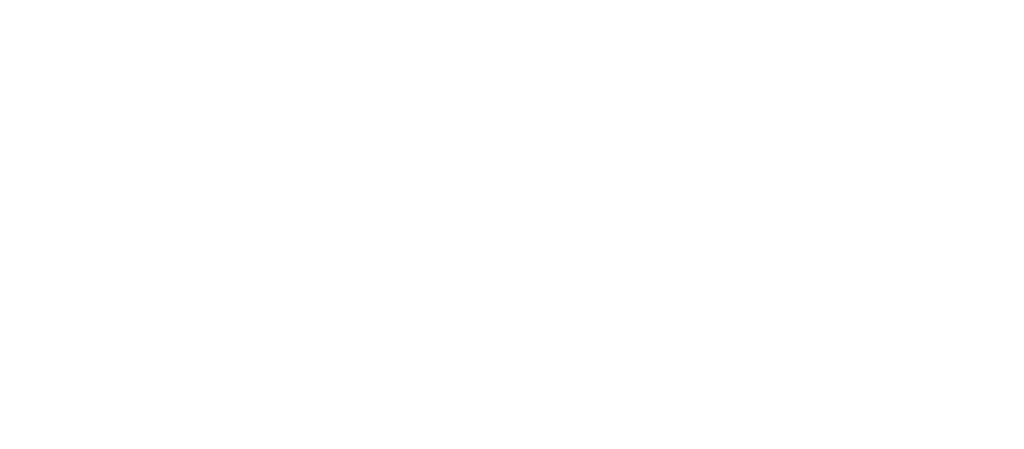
# Model space of a CAD drawing. Header units: millimetres. Extents: x 508219 to 745096, y 311341 to 352167.
# Tile 17 of 45: x 528313 to 531245, y 340793 to 342013. Entities that reach past the tile are written whole.
import ezdxf

# ---------------------------------------------------------------- set-up
doc = ezdxf.new("R2010")
doc.units = ezdxf.units.MM
doc.layers.add('02_EQUIPMENT-TEXT', color=7, linetype='Continuous', lineweight=0)
doc.layers.add('Equipment Name', color=7, linetype='Continuous', lineweight=0)
doc.styles.add('CKD_Dimension Text', font='BOOKOSI.TTF')
doc.styles.add('PDF Arial', font='arial.ttf')
doc.styles.add('style12', font='BOOKOSI.TTF')

msp = doc.modelspace()

# ---------------------------------------------------------------- texts
at = {"layer": '02_EQUIPMENT-TEXT', "char_height": 60, "attachment_point": 1, "rotation": 0.01348026, "style": 'PDF Arial'}
for s, insert, width in [('\\pi149.73564;PACK TABLE \\P\\pi17.74382;DRAWER WARMER \\P\\pi257.60058;UNDER', (515409.10897, 341532.64388), 805.5831472), ('\\pi159.2427;Chemical\\P\\pi-179.7,l180,t180.3; Rack above UPS', (520685.10613, 340954.52994), 657.7759891)]:
    msp.add_mtext(s, dxfattribs=dict(at, insert=insert, width=width))
at = {"layer": 'Equipment Name', "color": 0, "insert": (525855.08932, 342008.7098), "char_height": 51, "width": 672.1539747, "attachment_point": 1, "style": 'style12'}
msp.add_mtext('\\pi96.06623;Undercounter\\P\\pi106.24796;Beer Chilling \\P\\pi186.69634;Machine \\P\\pi89.10172;500x500x750\\P\\pi44.35333;(20"x20"x30"Ht.)', dxfattribs=at)
at = {"layer": 'Equipment Name', "linetype": 'Continuous', "lineweight": 5, "ltscale": 25, "insert": (523170.02141, 341855.8126), "char_height": 51, "width": 621.1078592, "attachment_point": 1, "rotation": 360, "style": 'CKD_Dimension Text'}
msp.add_mtext('\\A1;\\pi121.50662;Visi Cooler\\P\\pi29.21307;600X600X1500', dxfattribs=at)

doc.saveas('drawing.dxf')
